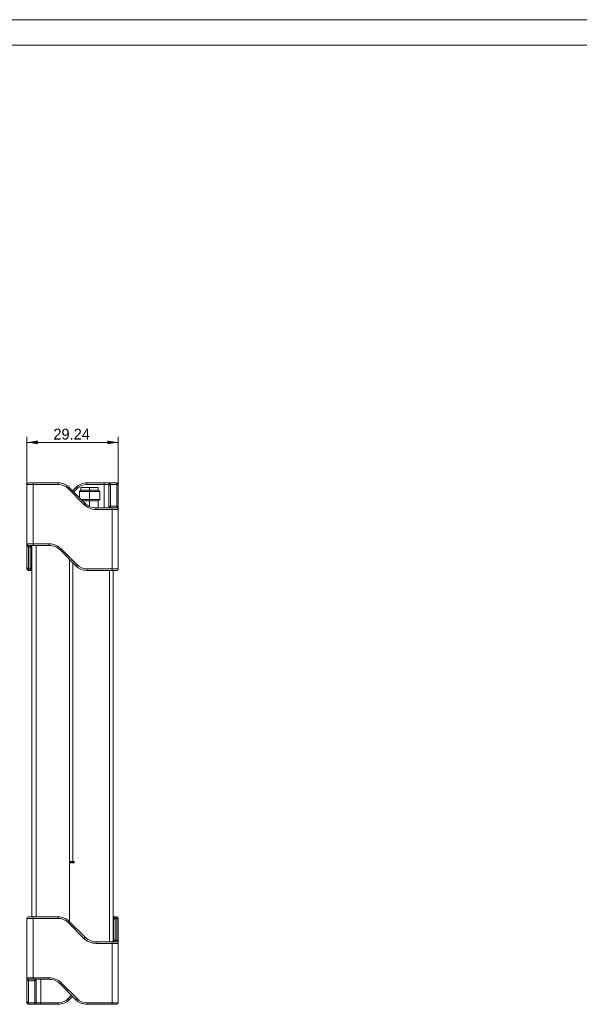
# Model space of a CAD drawing. Header units: millimetres. Extents: x 0 to 841, y 0 to 594.
# Tile 19 of 20: x 326 to 506, y 279 to 594. Entities that reach past the tile are written whole.
import ezdxf

# ---------------------------------------------------------------- set-up
doc = ezdxf.new("R2010")
doc.units = ezdxf.units.MM
doc.layers.get('0').update_dxf_attribs({"lineweight": 18})
for name, color, linetype, lineweight in [('BX三合', 7, 'Continuous', 18), ('BX三合一涓€閽Ｉ噾-', 7, 'Continuous', 18), ('BX三合一钣\ue5d9馘__', 7, 'Continuous', 18), ('COMPONENT4_ANT_7', 7, 'Continuous', 18), ('COMPOUND-40.STEP', 7, 'Continuous', 18), ('Default', 7, 'Continuous', 18), ('图框', 7, 'Continuous', 18), ('网', 7, 'Continuous', 18)]:
    doc.layers.add(name, color=color, linetype=linetype, lineweight=lineweight)
doc.styles.add('SEACAD_Arial', font='txt', dxfattribs={"width": 0.7})
doc.dimstyles.new('国标', dxfattribs={"dimtxt": 3.5, "dimasz": 3.5, "dimexe": 1.75, "dimexo": 0, "dimgap": 0.875, "dimtad": 1, "dimdsep": 46, "dimtxsty": 'SEACAD_Arial', "dimblk": '_CAXARROW', "dimcen": 1.75, "dimdle": 7, "dimadec": 1, "dimazin": 0, "dimtfac": 0.5, "dimtdec": 3, "dimtmove": 0, "dimatfit": 3, "dimfxl": 1, "dimtolj": 1, "dimarcsym": 0})

# ---------------------------------------------------------------- blocks, each defined once
blk = doc.blocks.new('SE3')
at = {"layer": 'BX三合', "color": 7, "linetype": 'Continuous'}
for p, q in [((342.39, 421.25), (342.39, 324.56)), ((343.47, 420.17), (343.47, 324.56)), ((355.21, 417.74), (355.21, 298.86)), ((356.39, 417.74), (356.39, 298.86)), ((342.35, 324.6), (342.39, 324.56)), ((343.47, 324.56), (342.39, 324.56)), ((342.39, 324.22), (343.91, 324.22)), ((342.39, 324.12), (342.39, 324.22)), ((342.39, 324.12), (343.91, 324.12)), ((342.39, 324.12), (342.39, 305.31)), ((343.91, 324.56), (343.47, 324.56)), ((343.91, 324.12), (343.91, 324.56))]:
    blk.add_line(p, q, dxfattribs=at)
at = {"layer": 'BX三合一涓€閽Ｉ噾-', "color": 7, "linetype": 'Continuous'}
for p, q in [((328.75, 426.24), (328.75, 445.24)), ((330.75, 445.24), (328.75, 445.24)), ((329.25, 445.74), (330.75, 445.74)), ((330.75, 445.74), (338.77, 445.74)), ((330.75, 445.24), (330.75, 445.74)), ((338.77, 445.24), (330.75, 445.24)), ((330.75, 445.24), (330.75, 426.24)), ((338.77, 445.24), (338.77, 445.74)), ((347.97, 445.74), (353.49, 445.74)), ((347.97, 445.24), (347.97, 445.74)), ((353.49, 445.24), (347.97, 445.24)), ((353.49, 445.74), (355.49, 445.74)), ((353.49, 445.24), (353.49, 445.74)), ((353.49, 437.74), (353.49, 445.24)), ((354.99, 445.24), (353.49, 445.24)), ((354.99, 444.72), (354.99, 445.24)), ((354.99, 437.77), (354.99, 444.72)), ((355.49, 445.74), (357.49, 445.74)), ((355.49, 445.74), (355.49, 445.21)), ((357.49, 445.21), (355.49, 445.21)), ((355.49, 445.21), (355.49, 438.26)), ((357.49, 445.21), (357.49, 445.74)), ((357.49, 438.26), (357.49, 445.21)), ((357.99, 445.24), (357.99, 444.72)), ((357.99, 444.72), (357.99, 437.77)), ((341.95, 443.92), (342.3, 444.27)), ((347.02, 438.85), (341.95, 443.92)), ((342.3, 444.27), (347.37, 439.2)), ((343.37, 443.21), (344.43, 444.27)), ((344.79, 443.92), (343.72, 442.85)), ((344.79, 443.92), (344.43, 444.27)), ((347.02, 438.85), (347.37, 439.2)), ((355.49, 438.26), (357.49, 438.26)), ((355.49, 438.26), (355.49, 437.74)), ((357.49, 437.74), (357.49, 438.26)), ((350.91, 437.74), (355.99, 437.74)), ((350.91, 437.24), (350.91, 437.74)), ((355.99, 437.24), (350.91, 437.24)), ((354.99, 437.74), (354.99, 437.77)), ((355.99, 437.74), (357.49, 437.74)), ((355.99, 437.24), (355.99, 437.74)), ((355.99, 418.24), (355.99, 437.24)), ((357.99, 437.24), (355.99, 437.24)), ((357.99, 437.77), (357.99, 437.24)), ((357.99, 437.24), (357.99, 418.24)), ((328.75, 425.7), (328.75, 426.24)), ((328.75, 426.24), (330.75, 426.24)), ((328.75, 418.75), (328.75, 425.7)), ((330.75, 425.74), (329.25, 425.74)), ((329.25, 425.74), (329.25, 425.21)), ((329.75, 425.21), (329.75, 425.74)), ((330.25, 425.74), (330.25, 425.7)), ((330.25, 425.7), (330.25, 418.75)), ((330.75, 426.24), (335.83, 426.24)), ((330.75, 425.74), (330.75, 426.24)), ((335.83, 425.74), (330.75, 425.74)), ((335.83, 425.74), (335.83, 426.24)), ((329.75, 425.21), (329.25, 425.21)), ((329.25, 425.21), (329.25, 418.26)), ((329.75, 418.26), (329.75, 425.21)), ((339.36, 424.27), (339.71, 424.63)), ((344.43, 419.2), (339.36, 424.27)), ((339.71, 424.63), (344.79, 419.56)), ((344.43, 419.2), (344.79, 419.56)), ((328.75, 418.24), (328.75, 418.75)), ((329.25, 418.26), (329.75, 418.26)), ((329.25, 418.26), (329.25, 417.74)), ((329.75, 417.74), (329.25, 417.74)), ((329.75, 417.74), (329.75, 418.26)), ((330.35, 417.74), (329.75, 417.74)), ((330.25, 418.75), (330.25, 418.24)), ((330.25, 418.24), (330.35, 418.24)), ((347.97, 418.24), (355.99, 418.24)), ((347.97, 417.74), (347.97, 418.24)), ((355.99, 417.74), (347.97, 417.74)), ((355.99, 418.24), (357.99, 418.24)), ((355.99, 417.74), (355.99, 418.24)), ((357.49, 417.74), (355.99, 417.74)), ((328.75, 287.36), (328.75, 306.36)), ((330.75, 306.36), (328.75, 306.36)), ((329.25, 306.86), (330.75, 306.86)), ((330.75, 306.86), (338.77, 306.86)), ((330.75, 306.36), (330.75, 306.86)), ((338.77, 306.36), (330.75, 306.36)), ((330.75, 306.36), (330.75, 287.36)), ((338.77, 306.36), (338.77, 306.86)), ((356.39, 306.86), (356.99, 306.86)), ((356.49, 306.36), (356.39, 306.36)), ((356.49, 305.84), (356.49, 306.36)), ((356.49, 298.89), (356.49, 305.84)), ((356.99, 306.86), (357.49, 306.86)), ((356.99, 306.86), (356.99, 306.33)), ((357.49, 306.33), (356.99, 306.33)), ((356.99, 306.33), (356.99, 299.38)), ((357.49, 306.33), (357.49, 306.86)), ((357.49, 299.38), (357.49, 306.33)), ((357.99, 306.36), (357.99, 305.84)), ((357.99, 305.84), (357.99, 298.89)), ((341.95, 305.04), (342.3, 305.39)), ((347.02, 299.97), (341.95, 305.04)), ((342.3, 305.39), (347.37, 300.32)), ((347.02, 299.97), (347.37, 300.32)), ((350.91, 298.86), (355.99, 298.86)), ((350.91, 298.36), (350.91, 298.86)), ((355.99, 298.36), (350.91, 298.36)), ((355.99, 298.86), (357.49, 298.86)), ((355.99, 298.36), (355.99, 298.86)), ((355.99, 279.36), (355.99, 298.36)), ((357.99, 298.36), (355.99, 298.36)), ((356.49, 298.86), (356.49, 298.89)), ((356.99, 299.38), (357.49, 299.38)), ((356.99, 299.38), (356.99, 298.86)), ((357.49, 298.86), (357.49, 299.38)), ((357.99, 298.89), (357.99, 298.36)), ((357.99, 298.36), (357.99, 279.36)), ((328.75, 286.82), (328.75, 287.36)), ((328.75, 287.36), (330.75, 287.36)), ((328.75, 279.87), (328.75, 286.82)), ((330.75, 286.86), (329.25, 286.86)), ((329.25, 286.86), (329.25, 286.33)), ((330.75, 287.36), (335.83, 287.36)), ((330.75, 286.86), (330.75, 287.36)), ((335.83, 286.86), (330.75, 286.86)), ((331.25, 286.33), (331.25, 286.86)), ((331.75, 286.86), (331.75, 286.82)), ((331.75, 286.82), (331.75, 279.87)), ((333.25, 286.86), (333.25, 279.36)), ((335.83, 286.86), (335.83, 287.36)), ((331.25, 286.33), (329.25, 286.33)), ((329.25, 286.33), (329.25, 279.38)), ((331.25, 279.38), (331.25, 286.33)), ((339.36, 285.39), (339.71, 285.75)), ((344.43, 280.32), (339.36, 285.39)), ((339.71, 285.75), (344.79, 280.68)), ((341.95, 280.68), (343.01, 281.74)), ((342.3, 280.32), (341.95, 280.68)), ((343.37, 281.39), (342.3, 280.32)), ((344.43, 280.32), (344.79, 280.68)), ((328.75, 279.36), (328.75, 279.87)), ((329.25, 279.38), (331.25, 279.38)), ((329.25, 279.38), (329.25, 278.86)), ((331.25, 278.86), (329.25, 278.86)), ((331.25, 278.86), (331.25, 279.38)), ((333.25, 278.86), (331.25, 278.86)), ((331.75, 279.87), (331.75, 279.36)), ((331.75, 279.36), (333.25, 279.36)), ((333.25, 279.36), (338.77, 279.36)), ((333.25, 278.86), (333.25, 279.36)), ((338.77, 278.86), (333.25, 278.86)), ((338.77, 278.86), (338.77, 279.36)), ((347.97, 279.36), (355.99, 279.36)), ((347.97, 278.86), (347.97, 279.36)), ((355.99, 278.86), (347.97, 278.86)), ((355.99, 279.36), (357.99, 279.36)), ((355.99, 278.86), (355.99, 279.36)), ((357.49, 278.86), (355.99, 278.86))]:
    blk.add_line(p, q, dxfattribs=at)
for centre, radius, start, end in [((329.25, 445.24), 0.5, 90, 180), ((338.77, 440.74), 5, 45, 90), ((338.77, 440.74), 4.5, 45, 90), ((347.97, 440.74), 5, 90, 135), ((347.97, 440.74), 4.5, 90, 135), ((355.49, 445.24), 0.5, 90, 180), ((357.49, 445.24), 0.5, 0, 90), ((350.91, 442.74), 5.5, 225, 270), ((350.91, 442.74), 5, 225, 270), ((357.49, 437.24), 0.5, 0, 90), ((329.25, 426.24), 0.5, 180, 270), ((335.83, 420.74), 5.5, 45, 90), ((335.83, 420.74), 5, 45, 90), ((347.97, 422.74), 5, 225, 270), ((347.97, 422.74), 4.5, 225, 270), ((329.25, 418.24), 0.5, 180, 270), ((329.75, 418.24), 0.5, 270, 0), ((357.49, 418.24), 0.5, 270, 0), ((329.25, 306.36), 0.5, 90, 180), ((338.77, 301.86), 5, 45, 90), ((338.77, 301.86), 4.5, 45, 90), ((356.99, 306.36), 0.5, 90, 180), ((357.49, 306.36), 0.5, 0, 90), ((350.91, 303.86), 5.5, 225, 270), ((350.91, 303.86), 5, 225, 270), ((357.49, 298.36), 0.5, 0, 90), ((329.25, 287.36), 0.5, 180, 270), ((335.83, 281.86), 5.5, 45, 90), ((335.83, 281.86), 5, 45, 90), ((338.77, 283.86), 4.5, 270, 315), ((347.97, 283.86), 4.5, 225, 270), ((329.25, 279.36), 0.5, 180, 270), ((331.25, 279.36), 0.5, 270, 0), ((338.77, 283.86), 5, 270, 315), ((347.97, 283.86), 5, 225, 270), ((357.49, 279.36), 0.5, 270, 0)]:
    blk.add_arc(centre, radius, start, end, dxfattribs=at)
for centre, start_param, end_param in [((355.49, 444.72), 1.570796, 3.141593), ((357.49, 444.72), 0, 1.570796), ((355.49, 437.77), 1.570796, 3.141593), ((357.49, 437.77), 0, 1.570796), ((329.25, 425.7), 3.141593, 4.712389), ((329.75, 425.7), 4.712389, 6.283185), ((329.25, 418.75), 3.141593, 4.712389), ((329.75, 418.75), 4.712389, 6.283185), ((356.99, 305.84), 1.570796, 3.141593), ((357.49, 305.84), 0, 1.570796), ((356.99, 298.89), 1.570796, 3.141593), ((357.49, 298.89), 0, 1.570796), ((329.25, 286.82), 3.141593, 4.712389), ((331.25, 286.82), 4.712389, 6.283185), ((329.25, 279.87), 3.141593, 4.712389), ((331.25, 279.87), 4.712389, 6.283185)]:
    blk.add_ellipse(centre, major_axis=(0.5, 0), ratio=0.979086, start_param=start_param, end_param=end_param, dxfattribs=at)
at = {"layer": 'BX三合一钣\ue5d9馘__', "color": 7, "linetype": 'Continuous'}
for p, q in [((330.35, 306.86), (330.35, 425.74)), ((331.73, 306.86), (331.73, 425.74)), ((342.35, 305.35), (342.35, 421.29))]:
    blk.add_line(p, q, dxfattribs=at)
at = {"layer": 'COMPONENT4_ANT_7', "color": 7, "linetype": 'Continuous'}
for p, q in [((346.06, 443.46), (345.56, 442.96)), ((348.81, 442.96), (345.56, 442.96)), ((345.56, 442.96), (345.56, 441.02)), ((348.81, 444.26), (346.06, 444.26)), ((346.06, 444.26), (346.06, 443.46)), ((348.81, 443.46), (346.06, 443.46)), ((348.81, 444.26), (348.81, 443.46)), ((351.56, 444.26), (348.81, 444.26)), ((348.81, 443.46), (348.81, 442.96)), ((351.56, 443.46), (348.81, 443.46)), ((348.81, 440.46), (348.81, 442.96)), ((352.06, 442.96), (348.81, 442.96)), ((351.56, 443.46), (351.56, 444.26)), ((352.06, 442.96), (351.56, 443.46)), ((352.06, 440.46), (352.06, 442.96)), ((348.81, 440.46), (346.12, 440.46)), ((348.81, 439.96), (346.62, 439.96)), ((348.81, 439.96), (348.81, 440.46)), ((352.06, 440.46), (348.81, 440.46)), ((348.81, 439.96), (348.81, 438.2)), ((351.56, 439.96), (348.81, 439.96)), ((351.56, 439.96), (352.06, 440.46)), ((351.56, 437.74), (351.56, 439.96))]:
    blk.add_line(p, q, dxfattribs=at)
at = {"layer": 'COMPOUND-40.STEP', "color": 7, "linetype": 'Continuous'}
blk.add_line((342.35, 323.42), (342.39, 323.42), dxfattribs=at)
at = {"layer": '网', "color": 7, "linetype": 'Continuous'}
blk.add_line((342.39, 311.09), (342.35, 311.09), dxfattribs=at)
blk = doc.blocks.new('*X27')
at = {"layer": 'Default', "linetype": 'Continuous'}
for points in [[(332.25, 459.3), (328.75, 458.71), (332.25, 458.13)], [(354.49, 459.3), (354.49, 458.13), (357.99, 458.71)]]:
    blk.add_hatch(color=7, dxfattribs=at).paths.add_polyline_path(points, flags=0)
at = {"layer": 'Default', "color": 7, "linetype": 'Continuous'}
for p, q in [((328.75, 445.24), (328.75, 460.46)), ((357.99, 437.24), (357.99, 460.46)), ((328.75, 458.71), (357.99, 458.71))]:
    blk.add_line(p, q, dxfattribs=at)
at = {"layer": 'Default', "color": 7, "linetype": 'Continuous', "insert": (337.2, 463.09), "char_height": 3.5, "width": 23.705, "attachment_point": 1, "style": 'SEACAD_Arial'}
blk.add_mtext('{\\W1;29.24}', dxfattribs=at)
blk = doc.blocks.new('_CAXARROW')
blk.add_hatch(color=0).paths.add_polyline_path([(0, 0), (-1, 0.125), (-1, -0.125)], flags=0)

msp = doc.modelspace()

# ---------------------------------------------------------------- linework, layer by layer
at = {"layer": 'Default', "color": 7, "linetype": 'Continuous'}
msp.add_line((841, 594), (0, 594), dxfattribs=at)
at = {"layer": '图框', "color": 7, "linetype": 'Continuous'}
msp.add_line((25.004, 585.892), (831.004, 585.892), dxfattribs=at)

# ---------------------------------------------------------------- block references
at = {"layer": 'Default'}
msp.add_blockref('SE3', (0, 0), dxfattribs=at)

# ---------------------------------------------------------------- dimensions: what is measured, and where the dimension line sits
at = {"layer": 'Default', "color": 7, "linetype": 'Continuous'}
dim = msp.add_linear_dim(base=(357.986, 458.715), p1=(328.746, 426.237), p2=(357.986, 437.237), dimstyle='国标', override={"dimsah": 1}, dxfattribs=at)
dim.commit()
dim.dimension.update_dxf_attribs({"geometry": '*X27', "text_midpoint": (343.366, 458.715), "dimtype": 160})

doc.saveas('drawing.dxf')
